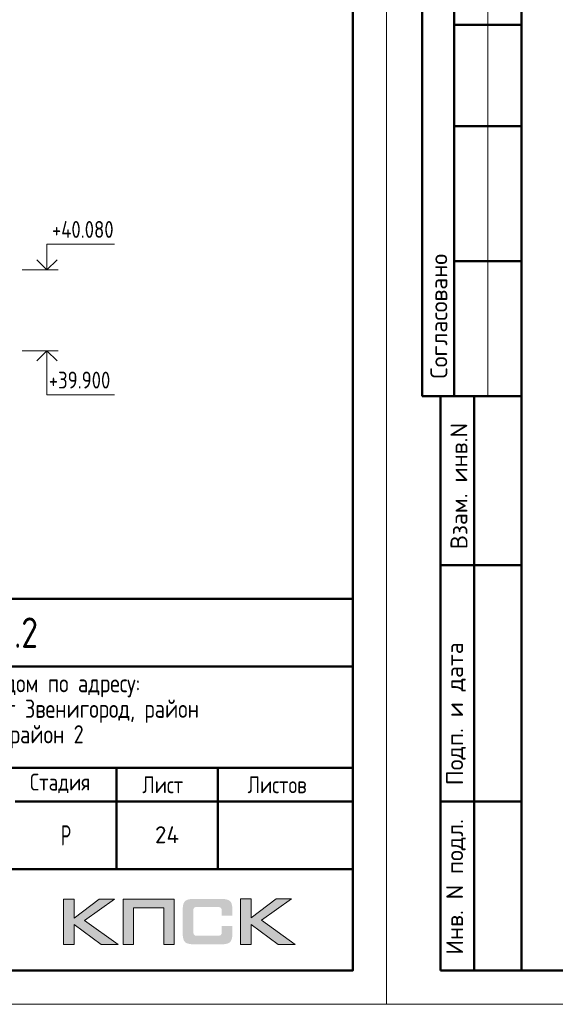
# Model space of a CAD drawing. Header units: millimetres. Extents: x 40580 to 1168286, y -220995 to 81020.
# Tile 14 of 194: x 251636 to 259568, y -128368 to -113793. Entities that reach past the tile are written whole.
import ezdxf

# ---------------------------------------------------------------- set-up
doc = ezdxf.new("R2010")
doc.units = ezdxf.units.MM
doc.layers.add('Standard', color=7, linetype='Continuous', lineweight=25)
doc.styles.add('GOST 2.304-81', font='txt')
doc.styles.add('ISOCPEUR', font='isocpeur.ttf')

msp = doc.modelspace()

# ---------------------------------------------------------------- hatches: boundary and pattern name
h = msp.add_hatch(color=256)
h.paths.add_polyline_path([(253041.2, -126811.5), (252813.7, -126811.5), (252441.7, -127091.5), (252441.7, -126811.5), (252284.1, -126811.5), (252284.1, -127483.6), (252441.7, -127483.6), (252441.7, -127188.3), (252844.2, -127483.6), (253095.9, -127483.6), (252595.2, -127128.2)])
h.paths.add_polyline_path([(253324, -126938), (253769.3, -126938), (253769.3, -127483.6), (253925.6, -127483.6), (253925.6, -126811.5), (253759, -126811.5), (253167.8, -126811.5), (253167.8, -126970.5), (253167.8, -127483.6), (253324, -127483.6)])
h.paths.add_polyline_path([(255063.8, -126808), (254906.1, -126808), (254906.1, -127480.8), (255063.8, -127480.8), (255063.8, -127184.9), (255466.2, -127480.8), (255717.9, -127480.8), (255217.3, -127124.7), (255663.3, -126808), (255436.5, -126808), (255063.8, -127088.1)])
msp.add_hatch(color=256).paths.add_polyline_path([(254774.8, -126882.7), (254772.7, -126875.1), (254769.9, -126868.9), (254766.5, -126862.7), (254763, -126856.4), (254759.5, -126851.6), (254755.4, -126846.8), (254751.2, -126841.9), (254747.1, -126837.8), (254741.6, -126834.3), (254736, -126830.2), (254729.8, -126826.7), (254722.9, -126823.9), (254716, -126821.2), (254708.4, -126818.4), (254700.8, -126816.3), (254682.8, -126812.9), (254663.4, -126810.1), (254642, -126808.7), (254618.5, -126808), (254217.4, -126808), (254193.9, -126808.7), (254173.2, -126810.1), (254153.1, -126812.9), (254135.8, -126816.3), (254127.5, -126819.1), (254119.9, -126821.2), (254113, -126823.9), (254106.8, -126827.4), (254100.6, -126830.2), (254094.3, -126834.3), (254089.5, -126837.8), (254084.7, -126841.9), (254080.5, -126846.8), (254077.1, -126851.6), (254072.9, -126856.4), (254069.4, -126862.7), (254066.7, -126868.9), (254063.9, -126875.8), (254061.2, -126882.7), (254059.1, -126890.3), (254055.6, -126906.9), (254052.9, -126924.9), (254050.8, -126944.9), (254050.8, -126967.1), (254050.8, -127321.1), (254050.8, -127343.2), (254052.9, -127363.3), (254055.6, -127382), (254059.1, -127398.6), (254061.2, -127406.2), (254063.9, -127413.1), (254066.7, -127420), (254069.4, -127426.2), (254072.9, -127431.7), (254077.1, -127437.3), (254080.5, -127442.1), (254084.7, -127447), (254089.5, -127451.1), (254095, -127454.6), (254100.6, -127458), (254106.8, -127461.5), (254113, -127464.9), (254120.6, -127467), (254127.5, -127469.8), (254135.8, -127471.8), (254153.1, -127476), (254173.2, -127478.1), (254194.6, -127480.1), (254217.4, -127480.8), (254618.5, -127480.8), (254642, -127480.1), (254663.4, -127478.8), (254682.8, -127476), (254700.1, -127472.5), (254708.4, -127469.8), (254716, -127467.7), (254722.9, -127464.9), (254729.8, -127461.5), (254736, -127458.7), (254741.6, -127454.6), (254747.1, -127451.1), (254751.2, -127447), (254755.4, -127442.8), (254759.5, -127437.3), (254763, -127432.4), (254766.5, -127426.2), (254769.9, -127420), (254772.7, -127413.8), (254774.8, -127406.2), (254777.5, -127398.6), (254781, -127382), (254783.7, -127364), (254785.1, -127343.2), (254785.8, -127321.1), (254785.8, -127209.8), (254628.9, -127209.8), (254628.9, -127300.4), (254628.9, -127306.6), (254628.2, -127312.8), (254626.8, -127318.3), (254625.4, -127323.9), (254623.3, -127328.7), (254621.2, -127332.9), (254618.5, -127337), (254615, -127340.5), (254611.6, -127343.9), (254607.4, -127346.7), (254602.6, -127348.8), (254597.7, -127350.8), (254592.9, -127352.2), (254586.7, -127352.9), (254580.4, -127353.6), (254574.2, -127354.3), (254250.6, -127354.3), (254245.1, -127353.6), (254240.2, -127352.9), (254236.1, -127350.8), (254231.9, -127348.8), (254227.8, -127346), (254224.3, -127343.2), (254220.9, -127339.8), (254218.1, -127335.6), (254215.3, -127331.5), (254213.3, -127327.3), (254211.2, -127322.5), (254209.8, -127317.6), (254207.7, -127308), (254207.1, -127298.3), (254207.1, -126975.4), (254207.1, -126969.8), (254207.7, -126964.3), (254209.1, -126959.5), (254210.5, -126954.6), (254211.9, -126950.5), (254214, -126947), (254216.7, -126943.6), (254219.5, -126940.1), (254223, -126937.3), (254226.4, -126934.6), (254230.6, -126932.5), (254234.7, -126931.1), (254239.6, -126929.7), (254244.4, -126929), (254249.9, -126928.4), (254255.5, -126928.4), (254574.2, -126928.4), (254580.4, -126928.4), (254586.7, -126929), (254592.2, -126930.4), (254597, -126931.8), (254601.9, -126933.9), (254606.7, -126936), (254610.9, -126939.4), (254614.3, -126942.2), (254617.8, -126946.3), (254620.6, -126950.5), (254623.3, -126954.6), (254625.4, -126959.5), (254626.8, -126964.3), (254628.2, -126969.8), (254628.9, -126976.1), (254628.9, -126982.3), (254628.9, -127056.3), (254785.8, -127056.3), (254785.8, -126967.1), (254785.1, -126944.9), (254783.7, -126924.9), (254781, -126906.9), (254776.8, -126890.3)])

# ---------------------------------------------------------------- linework, layer by layer
at = {"lineweight": 0}
for points in [[(252284.1, -127483.6), (252284.1, -126811.5), (252441.7, -126811.5), (252441.7, -127091.5), (252813.7, -126811.5), (253041.2, -126811.5), (252595.2, -127128.2), (253095.9, -127483.6), (252844.2, -127483.6), (252441.7, -127188.3), (252441.7, -127483.6), (252284.1, -127483.6)], [(253324, -127483.6), (253324, -126938), (253769.3, -126938), (253769.3, -127483.6), (253925.6, -127483.6), (253925.6, -126811.5), (253759, -126811.5), (253167.8, -126811.5), (253167.8, -126970.5), (253167.8, -127483.6), (253324, -127483.6)], [(254906.1, -127480.8), (254906.1, -126808), (255063.8, -126808), (255063.8, -127088.1), (255436.5, -126808), (255663.3, -126808), (255217.3, -127124.7), (255717.9, -127480.8), (255466.2, -127480.8), (255063.8, -127184.9), (255063.8, -127480.8), (254906.1, -127480.8)]]:
    msp.add_lwpolyline(points, close=True, dxfattribs=at)
at = {"layer": 'Standard', "color": 7, "linetype": 'Continuous', "lineweight": 50, "transparency": 33554687}
for p, q in [((257595.1, -112868.4), (257595.1, -119368.4)), ((257595.1, -112868.4), (257595.1, -119368.4)), ((258068.3, -112868.4), (258068.3, -119368.4)), ((259068.3, -113868.4), (258068.3, -113868.4)), ((259068.3, -115368.4), (258068.3, -115368.4)), ((259068.3, -117368.4), (258068.3, -117368.4)), ((257595.1, -119368.4), (259068.3, -119368.4)), ((257868.3, -127868.4), (257868.3, -119368.4)), ((257868.3, -127868.4), (257868.3, -119368.4)), ((258368.3, -127868.4), (258368.3, -119368.4)), ((257868.3, -121868.4), (259068.3, -121868.4)), ((238068.3, -122368.5), (256568.3, -122368.5)), ((244568.3, -123368.5), (256568.3, -123368.5)), ((244568.3, -124868.5), (256568.3, -124868.5)), ((253068.3, -126368.5), (253068.3, -124868.5)), ((254568.3, -126368.5), (254568.3, -124868.5)), ((251568.3, -125368.5), (256568.3, -125368.5)), ((257868.3, -125368.4), (259068.3, -125368.4)), ((244568.3, -126368.5), (256568.3, -126368.5)), ((259068.3, -127868.4), (257868.3, -127868.4))]:
    msp.add_line(p, q, dxfattribs=at)
at = {"layer": 'Standard', "color": 7, "linetype": 'Continuous', "lineweight": 13, "transparency": 33554687}
for p, q in [((258568.3, -112868.4), (258568.3, -119368.4)), ((251673.6, -117494.8), (252206.9, -117494.8)), ((251673.6, -118694.8), (252206.9, -118694.8))]:
    msp.add_line(p, q, dxfattribs=at)
at = {"layer": 'Standard', "color": 7, "linetype": 'Continuous', "lineweight": 25, "transparency": 33554687}
for p, q in [((256568.3, -127868.5), (256568.3, -122368.5)), ((238068.3, -127868.5), (256568.3, -127868.5)), ((238068.3, -127868.5), (256568.3, -127868.5)), ((238068.3, -127868.5), (256568.3, -127868.5))]:
    msp.add_line(p, q, dxfattribs=at)
at = {"layer": 'Standard', "color": 7, "linetype": 'Continuous', "lineweight": 13, "transparency": 33554687}
for points in [[(215068.3, -128368.4), (257068.3, -128368.4), (257068.3, -98668.4), (215068.3, -98668.4), (215068.3, -128368.4)], [(257068.3, -128368.4), (299068.3, -128368.4), (299068.3, -98668.4), (257068.3, -98668.4), (257068.3, -128368.4)]]:
    msp.add_lwpolyline(points, close=True, dxfattribs=at)
at = {"layer": 'Standard', "color": 7, "linetype": 'Continuous', "lineweight": 50, "transparency": 33554687}
for points in [[(217068.3, -99168.4), (256568.3, -99168.4), (256568.3, -127868.4), (217068.3, -127868.4), (217068.3, -99168.4)], [(259068.3, -99168.4), (298568.3, -99168.4), (298568.3, -127868.4), (259068.3, -127868.4), (259068.3, -99168.4)]]:
    msp.add_lwpolyline(points, close=True, dxfattribs=at)
at = {"layer": 'Standard', "color": 7, "linetype": 'Continuous', "lineweight": 13, "transparency": 33554687}
for points in [[(252040.3, -117494.8), (252040.3, -117114.8), (253040.3, -117114.8)], [(251891.8, -117346.3), (252040.3, -117494.8), (252188.8, -117346.3)], [(251891.8, -118843.3), (252040.3, -118694.8), (252188.8, -118843.3)], [(252040.3, -118694.8), (252040.3, -119344.8), (253040.3, -119344.8)]]:
    msp.add_lwpolyline(points, dxfattribs=at)

# ---------------------------------------------------------------- texts
at = {"layer": 'Standard', "color": 7, "linetype": 'Continuous', "lineweight": 25, "transparency": 33554687, "attachment_point": 7, "style": 'GOST 2.304-81'}
for s, insert, char_height, width in [('+40.080', (252113.2, -117023.1), 250, 1084.021), ('+39.900', (252067.3, -119253.1), 250, 1101.715), ('Многоквартирный\\~жилой\\~дом\\~по\\~адресу:\\~', (247778.3, -123823.4), 270, 5717.08), ('Московская\\~область,\\~городской\\~округ\\~Звенигород,\\~район\\~', (246572.3, -124201.4), 270, 8136.208), ('«Восточный»,\\~микрорайон\\~2', (248664.8, -124579.4), 270, 3952.828), ('Стадия', (251788.8, -125243.7), 250, 1031.116), ('Лист', (253451.9, -125243.7), 250, 782.227), ('Листов', (255011.1, -125243.7), 250, 1066.51), ('\\W0.77;Р', (252245.3, -126018.5), 300, 262.925)]:
    msp.add_mtext(s, dxfattribs=dict(at, insert=insert, char_height=char_height, width=width))
at = {"layer": 'Standard', "color": 7, "linetype": 'Continuous', "lineweight": 50, "transparency": 33554687, "char_height": 250, "attachment_point": 7, "rotation": 90, "style": 'ISOCPEUR'}
for s, insert, width in [('\\A1;{\\fISOCPEUR|i0|b0;\\H250.000000;\\W1.000000;\\C7;Согласовано}\\P', (257968.3, -119107), 2071.875), ('\\A1;{\\fISOCPEUR|i0|b0;\\H250.000000;\\W1.000000;\\C7;Взам. инв.N}\\P', (258266.2, -121632.6), 1909.099), ('\\A1;{\\fISOCPEUR|i0|b0;\\H250.000000;\\W1.000000;\\C7;Подп. и дата}\\P', (258242.6, -125126.3), 2197.059), ('\\A1;{\\fISOCPEUR|i0|b0;\\H250.000000;\\W1.000000;\\C7;Инв. N подл.}\\P', (258242.6, -127634.4), 2021.795)]:
    msp.add_mtext(s, dxfattribs=dict(at, insert=insert, width=width))
at = {"layer": 'Standard', "color": 7, "linetype": 'Continuous', "lineweight": 50, "transparency": 33554687, "insert": (249150.8, -123093.4), "char_height": 450, "width": 3070.526, "attachment_point": 7, "style": 'GOST 2.304-81'}
msp.add_mtext('23-16-КЖ6.2', dxfattribs=at)
at = {"layer": 'Standard', "color": 7, "linetype": 'Continuous', "lineweight": 13, "transparency": 33554687, "insert": (253818.3, -125858.5), "char_height": 250, "width": 485.294, "attachment_point": 5, "style": 'ISOCPEUR'}
msp.add_mtext('\\A1;{\\fISOCPEUR|i0|b0;\\H250.000000;\\W1.000000;\\C7;24}\\P', dxfattribs=at)

doc.saveas('drawing.dxf')
